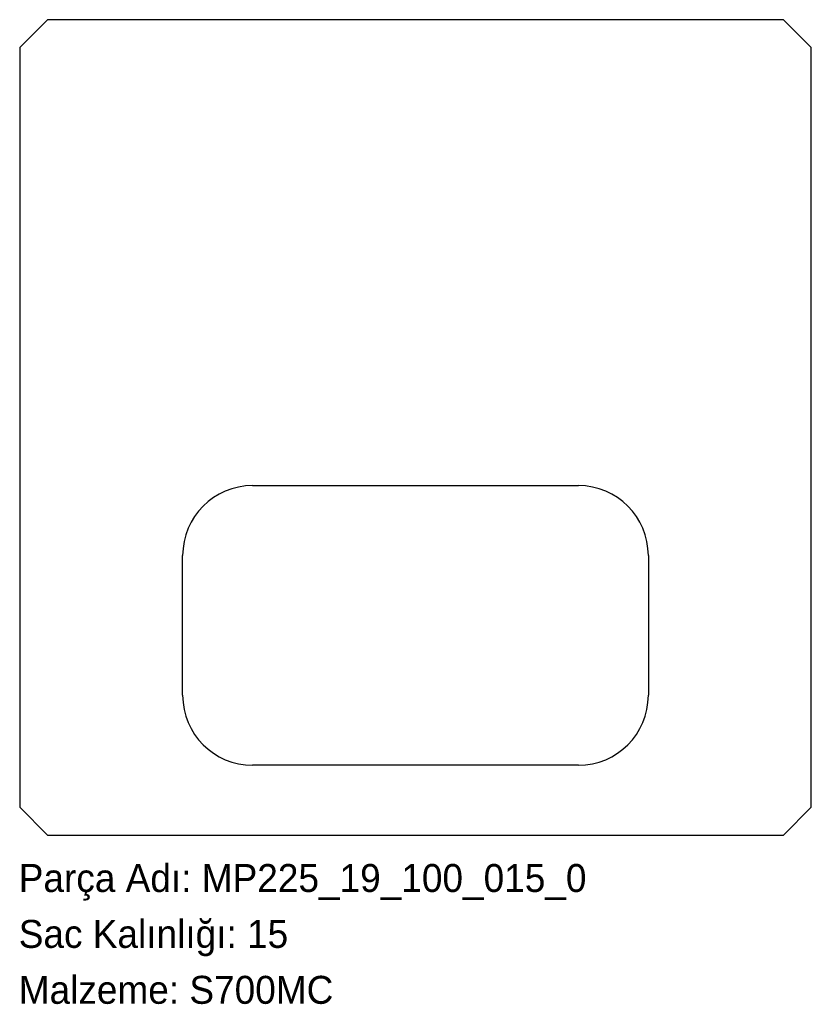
# Model space of a CAD drawing. Header units: millimetres. Extents: x 0 to 340, y -72 to 350.
import ezdxf

# ---------------------------------------------------------------- set-up
doc = ezdxf.new("R2010")
doc.units = ezdxf.units.MM
doc.linetypes.add('SLD-Katı', pattern=[0])
doc.linetypes.add('SLD-Sürekli', pattern=[0])
doc.layers.add('METIN', color=96, linetype='SLD-Katı')
doc.styles.add('SLDTEXTSTYLE0', font='ARIAL.TTF', dxfattribs={"width": 0.948, "bigfont": 'bigfont'})
doc.styles.add('SLDTEXTSTYLE1', font='ARIAL.TTF', dxfattribs={"width": 0.948})

msp = doc.modelspace()

# ---------------------------------------------------------------- linework, layer by layer
at = {"color": 7, "linetype": 'SLD-Sürekli', "lineweight": 25}
for p, q in [((12.4, 350.4), (0.4, 338.4)), ((328.4, 350.4), (12.4, 350.4)), ((340.4, 338.4), (328.4, 350.4)), ((0.4, 338.4), (0.4, 12.4)), ((340.4, 12.4), (340.4, 338.4)), ((100.4, 150.4), (240.4, 150.4)), ((70.4, 60.4), (70.4, 120.4)), ((270.4, 120.4), (270.4, 60.4)), ((240.4, 30.4), (100.4, 30.4)), ((0.4, 12.4), (12.4, 0.4)), ((328.4, 0.4), (340.4, 12.4)), ((12.4, 0.4), (328.4, 0.4))]:
    msp.add_line(p, q, dxfattribs=at)
for centre, start, end in [((100.4, 120.4), 90, 180), ((240.4, 120.4), 0, 90), ((100.4, 60.4), 180, 270), ((240.4, 60.4), 270, 0)]:
    msp.add_arc(centre, 30, start, end, dxfattribs=at)

# ---------------------------------------------------------------- texts
at = {"layer": 'METIN', "char_height": 12, "attachment_point": 1}
for s, insert, style in [('Parça Adı: MP225_19_100_015_0', (0, -12.03), 'SLDTEXTSTYLE0'), ('Sac Kalınlığı: 15', (0, -36.03), 'SLDTEXTSTYLE0'), ('Malzeme: S700MC', (0, -60.03), 'SLDTEXTSTYLE1')]:
    msp.add_mtext(s, dxfattribs=dict(at, insert=insert, style=style))

doc.saveas('drawing.dxf')
